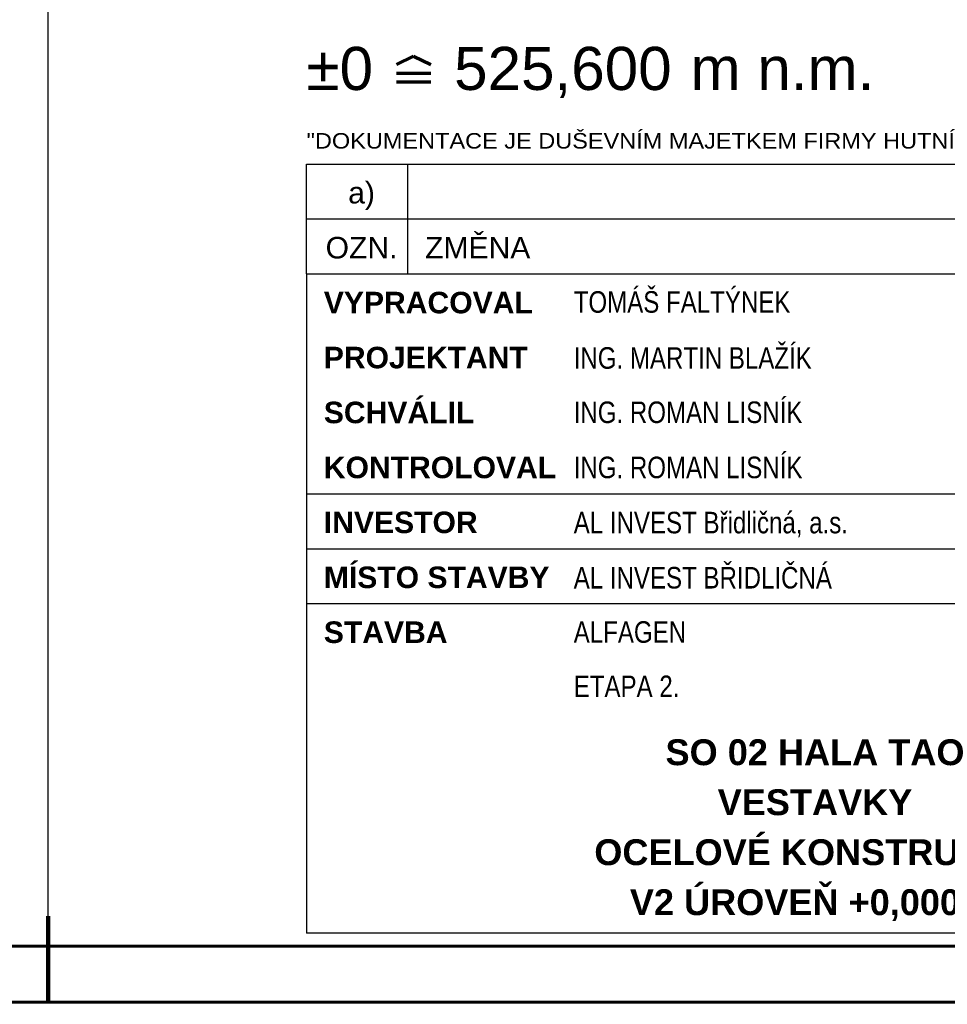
# Paper-space layout 'Layout1' of a CAD drawing. Extents: x -2 to 1033, y -36 to 596.
# Tile 28 of 69: x 628 to 735, y 0 to 114. Entities that reach past the tile are written whole.
import ezdxf
from ezdxf.enums import TextEntityAlignment as Align

# ---------------------------------------------------------------- set-up
doc = ezdxf.new("R2010")
doc.units = 0
doc.layers.get('DEFPOINTS').update_dxf_attribs({"color": 132, "linetype": 'CONTINUOUS'})
doc.layers.add('RAMECEK_HP', color=251, linetype='CONTINUOUS')
doc.layers.add('RAZITKO_HP', color=222, linetype='CONTINUOUS')
doc.styles.add('RAZITKO_HP_ARIAL', font='arial.ttf')
doc.styles.add('RAZITKO_HP_ARIAL_B', font='arialbd.ttf')
doc.styles.add('RAZITKO_HP_ARIAL_N', font='arial.ttf', dxfattribs={"width": 0.8})
doc.styles.add('ROMANS', font='romans.shx', dxfattribs={"width": 0.8})

# ---------------------------------------------------------------- blocks, each defined once
blk = doc.blocks.new('*U6')
at = {"layer": 'DEFPOINTS'}
blk.add_lwpolyline([(841, 0), (631, 0), (631, 297), (841, 297)], close=True, dxfattribs=at)
at = {"layer": 'RAMECEK_HP', "lineweight": 35, "const_width": 0.35}
for points in [[(0, 594), (0, 0), (841, 0), (841, 594)], [(6.5, 587.5), (6.5, 6.5), (834.5, 6.5), (834.5, 587.5)]]:
    blk.add_lwpolyline(points, close=True, dxfattribs=at)
at = {"layer": 'RAMECEK_HP', "lineweight": 50, "const_width": 0.5}
blk.add_lwpolyline([(631, 0), (631, 10)], dxfattribs=at)
blk.add_lwpolyline([(631, 0), (631, 10)], dxfattribs=at)
at = {"layer": 'DEFPOINTS', "style": 'ROMANS', "width": 0.8}
blk.add_attdef('TISK', text='', height=10, dxfattribs=at).set_placement((841, -33), align=Align.RIGHT)
blk = doc.blocks.new('0_HP')
at = {"layer": 'RAZITKO_HP', "lineweight": 70}
for p, q in [((-166.58, 105.79), (-164.58, 106.79)), ((-164.58, 106.79), (-162.58, 105.79)), ((-166.58, 104.79), (-162.58, 104.79)), ((-166.58, 103.79), (-162.58, 103.79))]:
    blk.add_line(p, q, dxfattribs=at)
at = {"layer": 'RAZITKO_HP', "lineweight": 70, "style": 'RAZITKO_HP_ARIAL'}
blk.add_text('%%P0', height=5, dxfattribs=at).set_placement((-177, 102.85))
blk = doc.blocks.new('text_HP')
at = {"layer": 'RAZITKO_HP', "lineweight": 25}
blk.add_line((-177, 94.25), (-5, 94.25), dxfattribs=at)
at = {"layer": 'RAZITKO_HP', "lineweight": 18, "style": 'RAZITKO_HP_ARIAL', "width": 1.085}
blk.add_text('"DOKUMENTACE JE DUŠEVNÍM MAJETKEM FIRMY HUTNÍ PROJEKT Frýdek-Místek a.s. A NESMÍ BÝT POUŽITA BEZ JEJÍHO VĚDOMÍ."', height=1.8, dxfattribs=at).set_placement((-177, 96.05))
blk = doc.blocks.new('A$C68706bed')
at = {"layer": 'RAZITKO_HP', "lineweight": 25}
for p, q in [((-180, 90.88), (-180, 97.25)), ((-168.25, 90.88), (-168.25, 97.25)), ((-180, 90.88), (-8, 90.88)), ((-180, 84.5), (-180, 90.88)), ((-168.25, 84.5), (-168.25, 90.88)), ((-180, 84.5), (-63, 84.5)), ((-180, 84.5), (-180, 8)), ((-180, 59), (-63, 59)), ((-180, 52.62), (-63, 52.62)), ((-180, 46.25), (-63, 46.25)), ((-63, 8), (-180, 8))]:
    blk.add_line(p, q, dxfattribs=at)
at = {"layer": 'RAZITKO_HP'}
for name in ['0_HP', 'text_HP']:
    blk.add_blockref(name, (-3, 3), dxfattribs=at)
at = {"layer": 'RAZITKO_HP', "lineweight": 70, "style": 'RAZITKO_HP_ARIAL'}
for s, p in [('525,600', (-162.88, 105.85)), ('m n.m.', (-135.45, 105.85))]:
    blk.add_text(s, height=5, dxfattribs=at).set_placement(p)
at = {"layer": 'RAZITKO_HP', "lineweight": 25, "style": 'RAZITKO_HP_ARIAL'}
for s, p in [('a)', (-173.62, 92.68)), ('OZN.', (-173.62, 86.3))]:
    blk.add_text(s, height=2.5, dxfattribs=at).set_placement(p, align=Align.CENTER)
blk.add_text('ZMĚNA', height=2.5, dxfattribs=at).set_placement((-166.25, 86.3))
at = {"layer": 'RAZITKO_HP', "lineweight": 35, "style": 'RAZITKO_HP_ARIAL_B'}
for s, p in [('VYPRACOVAL', (-178, 79.93)), ('PROJEKTANT', (-178, 73.55)), ('SCHVÁLIL', (-178, 67.18)), ('KONTROLOVAL', (-178, 60.8)), ('INVESTOR', (-178, 54.43)), ('MÍSTO STAVBY', (-178, 48.05)), ('STAVBA', (-178, 41.68))]:
    blk.add_text(s, height=2.5, dxfattribs=at).set_placement(p)
at = {"layer": 'RAZITKO_HP', "style": 'RAZITKO_HP_ARIAL_N', "width": 0.8}
for s, p in [('TOMÁŠ FALTÝNEK', (-149, 80)), ('ING. MARTIN BLAŽÍK', (-149, 73.5)), ('ING. ROMAN LISNÍK', (-149, 67.2)), ('ING. ROMAN LISNÍK', (-149, 60.8)), ('AL INVEST Břidličná, a.s.', (-149, 54.4)), ('AL INVEST BŘIDLIČNÁ', (-149, 48)), ('ALFAGEN', (-149, 41.7)), ('ETAPA 2.', (-149, 35.4))]:
    blk.add_text(s, height=2.5, dxfattribs=at).set_placement(p)
at = {"layer": 'RAZITKO_HP', "style": 'RAZITKO_HP_ARIAL_B'}
for s, p in [('SO 02 HALA TAO', (-121, 29)), ('VESTAVKY', (-121, 23.2)), ('OCELOVÉ KONSTRUKCE', (-121, 17.4)), ('V2 ÚROVEŇ +0,000 M', (-121, 11.6))]:
    blk.add_text(s, height=3, dxfattribs=at).set_placement(p, align=Align.MIDDLE_CENTER)

psp = doc.layouts.get("Layout1")

# ---------------------------------------------------------------- block references
at = {"layer": 'RAMECEK_HP'}
psp.add_blockref('*U6', (0, 0), dxfattribs=at)
at = {"layer": 'RAZITKO_HP'}
psp.add_blockref('A$C68706bed', (841, 0), dxfattribs=at)

doc.saveas('drawing.dxf')
